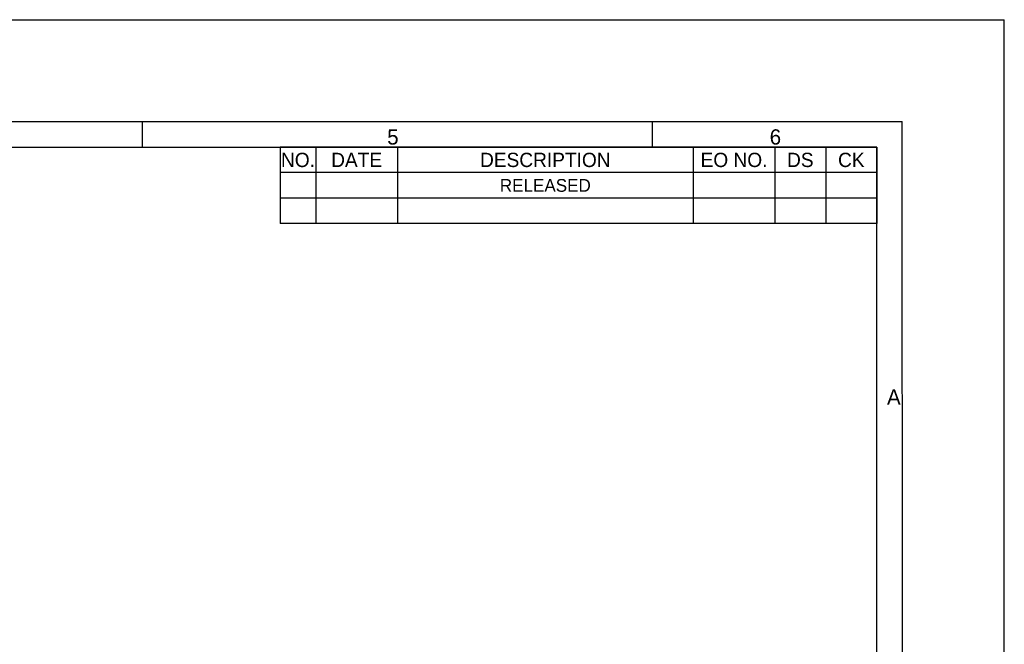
# Model space of a CAD drawing. Header units: inches. Extents: x 0 to 46.8, y 0 to 33.1.
# Tile 19 of 19: x 31.6 to 46.8, y 23.4 to 33.1. Entities that reach past the tile are written whole.
import ezdxf

# ---------------------------------------------------------------- set-up
doc = ezdxf.new("R2010")
doc.units = ezdxf.units.IN
doc.header["$LTSCALE"] = 2.572441
doc.header["$MEASUREMENT"] = 0
doc.layers.add('TOPRW07-FORMAT', color=7, linetype='CONTINUOUS')
doc.styles.add('TEXTSTYLE_2', font='gothic.ttf')

msp = doc.modelspace()

# ---------------------------------------------------------------- linework, layer by layer
at = {"layer": 'TOPRW07-FORMAT', "color": 7, "linetype": 'CONTINUOUS'}
for p, q in [((0, 33.070866), (46.771654, 33.070866)), ((46.771654, 0), (46.771654, 33.070866)), ((1.574803, 31.496063), (45.19685, 31.496063)), ((33.464567, 31.102362), (33.464567, 31.496063)), ((41.338583, 31.102362), (41.338583, 31.496063)), ((45.207978, 1.574803), (45.19685, 31.496063)), ((1.968504, 31.102362), (44.80315, 31.102362)), ((44.80315, 1.574803), (44.80315, 31.102362))]:
    msp.add_line(p, q, dxfattribs=at)
at = {"layer": 'TOPRW07-FORMAT', "color": 2, "linetype": 'CONTINUOUS'}
for p, q in [((44.80315, 31.102361), (35.590552, 31.102361)), ((35.590552, 31.102361), (35.590552, 29.921259)), ((36.141733, 31.102361), (36.141733, 29.921259)), ((37.401576, 31.102361), (37.401576, 29.921259)), ((41.968505, 31.102361), (41.968505, 29.921259)), ((43.228347, 31.102361), (43.228347, 29.921259)), ((44.015749, 31.102361), (44.015749, 29.921259)), ((44.80315, 31.102361), (44.80315, 29.921259)), ((44.80315, 30.70866), (35.590552, 30.70866)), ((44.80315, 30.31496), (35.590552, 30.31496)), ((44.80315, 29.921259), (35.590552, 29.921259))]:
    msp.add_line(p, q, dxfattribs=at)

# ---------------------------------------------------------------- texts
at = {"layer": 'TOPRW07-FORMAT', "color": 7, "linetype": 'CONTINUOUS', "char_height": 0.23622, "attachment_point": 1, "line_spacing_factor": 0.9, "style": 'TEXTSTYLE_2'}
for s, insert, width in [('5', (37.244094, 31.377953), 0.18110236), ('6', (43.149606, 31.377953), 0.18110236), ('A', (44.96063, 27.362205), 0.21609799)]:
    msp.add_mtext(s, dxfattribs=dict(at, insert=insert, width=width))
at = {"layer": 'TOPRW07-FORMAT', "color": 2, "linetype": 'CONTINUOUS', "attachment_point": 2, "line_spacing_factor": 0.9, "style": 'TEXTSTYLE_2'}
for s, insert, char_height, width in [('NO.', (35.866143, 31.015747), 0.2204724, 0.52331384), ('DATE', (36.771654, 31.015747), 0.2204724, 0.71391788), ('DESCRIPTION', (39.68504, 31.015747), 0.22047244, 1.90014582), ('EO NO.', (42.598426, 31.015747), 0.2204724, 1.02631763), ('DS', (43.622048, 31.015747), 0.2204724, 0.38623505), ('CK', (44.40945, 31.015747), 0.2204724, 0.37480315), ('RELEASED ', (39.68504, 30.610235), 0.1968504, 1.34515468)]:
    msp.add_mtext(s, dxfattribs=dict(at, insert=insert, char_height=char_height, width=width))

doc.saveas('drawing.dxf')
